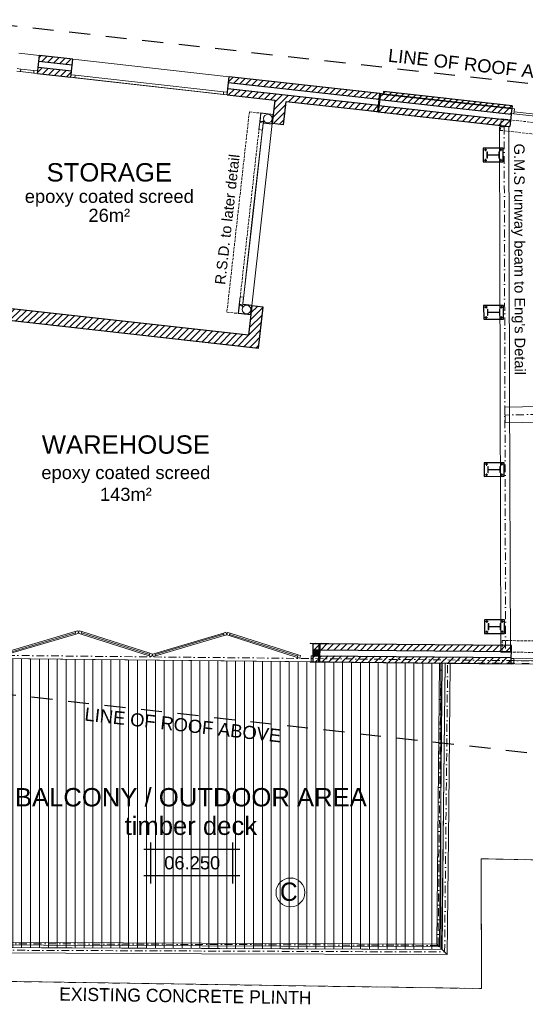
# Model space of a CAD drawing. Header units: millimetres. Extents: x -115474967 to 444143, y -74377 to 241828222.
# Tile 120 of 256: x -44576 to -34937, y 100662 to 119449. Entities that reach past the tile are written whole.
import ezdxf

# ---------------------------------------------------------------- set-up
doc = ezdxf.new("R2010")
doc.units = ezdxf.units.MM
doc.header["$MEASUREMENT"] = 0
doc.set_wipeout_variables(frame=1)
for name, pattern in [('Dashed', [280, 140, -140]), ('Dot & Dashed', [280, 150, -60, 0, -70]), ('Hidden Line', [140, 100, -40]), ('Hidden Line copy', [230, 150, -80]), ('Long Dashed', [700, 400, -300]), ('Wipeout_Contour', [1000, 0, -1000])]:
    doc.linetypes.add(name, pattern=pattern)
for name, color, linetype, lineweight in [('0_Pen_No__1', 7, 'Continuous', 30), ('0_Pen_No__16', 9, 'Continuous', 20), ('0_Pen_No__2', 7, 'Continuous', 20), ('0_Pen_No__3', 7, 'Continuous', 15), ('A_BEAMS_Pen_No__6', 7, 'Continuous', 5), ('A_BEAMS_Pen_No__69', 255, 'Continuous', 20), ('A_BEAMS_Pen_No__90', 255, 'Continuous', 20), ('A_COLUMNS_Pen_No__3', 7, 'Continuous', 15), ('A_FLOORS STRUCTURE_Pen_No__128', 9, 'Continuous', 0), ('A_FLOORS STRUCTURE_Pen_No__3', 7, 'Continuous', 15), ('A_SURVEY_Pen_No__6', 7, 'Continuous', 5), ('A_WALL LOAD_Pen_No__1', 7, 'Continuous', 30), ('A_WALL LOAD_Pen_No__3', 7, 'Continuous', 15), ('A_WALL LOAD_Pen_No__6', 7, 'Continuous', 5), ('BUILDING_Pen_No__2', 7, 'Continuous', 20), ('C-GRID _Pen_No__5', 7, 'Continuous', 5), ('C_TEXT GA_Pen_No__6', 7, 'Continuous', 5), ('SEWER LINE_Pen_No__1', 7, 'Continuous', 30), ('TOPO_Pen_No__15', 9, 'Continuous', 20)]:
    doc.layers.add(name, color=color, linetype=linetype, lineweight=lineweight)
for name, color, linetype in [('A_BEAMS', 7, 'Continuous'), ('A_COLUMNS', 7, 'Continuous'), ('A_FLOORS STRUCTURE', 7, 'Continuous')]:
    doc.layers.add(name, color=color, linetype=linetype)
for name, color, linetype, lineweight, true_color in [('A_BEAMS_Pen_No__7', 7, 'Continuous', 5, 0x3f3f3f), ('A_COLUMNS_Pen_No__7', 7, 'Continuous', 5, 0x3f3f3f), ('A_WALL LOAD_Pen_No__7', 7, 'Continuous', 5, 0x3f3f3f), ('SEWER LINE_Pen_No__7', 7, 'Continuous', 5, 0x3f3f3f)]:
    doc.layers.add(name, color=color, linetype=linetype, lineweight=lineweight, true_color=true_color)
doc.styles.add('GENERATED_STYLE_1', font='GOTHIC.TTF')
doc.styles.add('GENERATED_STYLE_2', font='arial.ttf')
pattern_1 = [(45, (2e-12, 39217.5), (-63.63961, 63.63961), [])]
pattern_2 = [(45, (0, 0), (-159.099, 159.099), []), (45, (-53.03, 53.03), (-159.099, 159.099), [])]

# ---------------------------------------------------------------- blocks, each defined once
blk = doc.blocks.new('IPE Beam 20[4]', base_point=(-45743, 62480))
at = {"layer": 'A_BEAMS_Pen_No__69', "color": 255, "linetype": 'Dot & Dashed', "lineweight": 20}
blk.add_line((-45743, 62480), (-36475, 62443), dxfattribs=at)
at = {"layer": 'A_BEAMS_Pen_No__90', "color": 255, "linetype": 'Continuous', "lineweight": 20}
for p, q in [((-45743, 62480), (-45793, 62430)), ((-45793, 62430), (-41109, 62411)), ((-45692, 62530), (-45743, 62480)), ((-41109, 62511), (-45692, 62530)), ((-36525, 62493), (-41109, 62511)), ((-41109, 62411), (-36426, 62393)), ((-36475, 62443), (-36525, 62493)), ((-36426, 62393), (-36475, 62443))]:
    blk.add_line(p, q, dxfattribs=at)
blk = doc.blocks.new('IPE Beam 20[5]', base_point=(-36476, 62443))
at = {"layer": 'A_BEAMS_Pen_No__69', "color": 255, "linetype": 'Dot & Dashed', "lineweight": 20}
blk.add_line((-36476, 62443), (-36418, 67953), dxfattribs=at)
at = {"layer": 'A_BEAMS_Pen_No__90', "color": 255, "linetype": 'Continuous', "lineweight": 20}
for p, q in [((-36468, 67953), (-36497, 65198)), ((-36418, 67953), (-36468, 67953)), ((-36368, 67952), (-36418, 67953)), ((-36397, 65197), (-36368, 67952)), ((-36497, 65198), (-36525, 62493)), ((-36426, 62392), (-36397, 65197)), ((-36525, 62493), (-36476, 62443)), ((-36476, 62443), (-36426, 62392))]:
    blk.add_line(p, q, dxfattribs=at)
blk = doc.blocks.new('Rail Wired 02 20[15]', base_point=(-36600, 62568))
at = {"layer": '0_Pen_No__16', "color": 9, "linetype": 'Dot & Dashed', "lineweight": 20}
blk.add_line((-36600, 62568), (-45616, 62604), dxfattribs=at)
at = {"layer": '0_Pen_No__16', "color": 9, "linetype": 'Continuous', "lineweight": 20, "flags": 128}
blk.add_lwpolyline([(-36626, 62593), (-36574, 62543), (-45641, 62579), (-45591, 62629)], close=True, dxfattribs=at)
blk = doc.blocks.new('Rail Wired 02 20[16]', base_point=(-36600, 62568))
at = {"layer": '0_Pen_No__16', "color": 9, "linetype": 'Dot & Dashed', "lineweight": 20}
blk.add_line((-36600, 62568), (-36546, 67954), dxfattribs=at)
at = {"layer": '0_Pen_No__16', "color": 9, "linetype": 'Continuous', "lineweight": 20, "flags": 128}
blk.add_lwpolyline([(-36625, 62593), (-36575, 62544), (-36521, 67954), (-36571, 67955)], close=True, dxfattribs=at)
blk = doc.blocks.new('IPE Column 20[52]', base_point=(-35549, 77648))
at = {"layer": 'A_COLUMNS_Pen_No__7', "linetype": 'Continuous', "lineweight": 5, "true_color": 0x3f3f3f}
h = blk.add_hatch(dxfattribs=at)
h.set_pattern_fill('STEEL', color=250, style=0, pattern_type=2)
h.set_pattern_definition(pattern_2)
h.paths.add_polyline_path([(-35429, 77589), (-35429, 77709), (-35439, 77709), (-35439, 77652), (-35659, 77651), (-35660, 77708), (-35669, 77708), (-35669, 77588), (-35659, 77588), (-35659, 77645), (-35439, 77645), (-35439, 77589)])
at = {"layer": 'A_COLUMNS_Pen_No__3', "color": 7, "linetype": 'Continuous', "lineweight": 15}
for p, q in [((-35660, 77708), (-35669, 77708)), ((-35669, 77708), (-35669, 77588)), ((-35659, 77651), (-35660, 77708)), ((-35439, 77652), (-35659, 77651)), ((-35659, 77588), (-35659, 77645)), ((-35659, 77645), (-35439, 77645)), ((-35429, 77709), (-35439, 77709)), ((-35439, 77709), (-35439, 77652)), ((-35439, 77645), (-35439, 77589)), ((-35429, 77589), (-35429, 77709)), ((-35669, 77588), (-35659, 77588)), ((-35439, 77589), (-35429, 77589))]:
    blk.add_line(p, q, dxfattribs=at)
blk = doc.blocks.new('IPE Column 20[54]', base_point=(-35541, 74648))
at = {"layer": 'A_COLUMNS_Pen_No__7', "linetype": 'Continuous', "lineweight": 5, "true_color": 0x3f3f3f}
h = blk.add_hatch(dxfattribs=at)
h.set_pattern_fill('STEEL', color=250, style=0, pattern_type=2)
h.set_pattern_definition(pattern_2)
h.paths.add_polyline_path([(-35420, 74589), (-35421, 74709), (-35431, 74709), (-35430, 74652), (-35651, 74651), (-35651, 74708), (-35661, 74708), (-35660, 74588), (-35651, 74588), (-35651, 74645), (-35430, 74646), (-35430, 74589)])
at = {"layer": 'A_COLUMNS_Pen_No__3', "color": 7, "linetype": 'Continuous', "lineweight": 15}
for p, q in [((-35651, 74708), (-35661, 74708)), ((-35661, 74708), (-35660, 74588)), ((-35660, 74588), (-35651, 74588)), ((-35651, 74651), (-35651, 74708)), ((-35430, 74652), (-35651, 74651)), ((-35651, 74645), (-35430, 74646)), ((-35651, 74588), (-35651, 74645)), ((-35421, 74709), (-35431, 74709)), ((-35431, 74709), (-35430, 74652)), ((-35430, 74646), (-35430, 74589)), ((-35430, 74589), (-35420, 74589)), ((-35420, 74589), (-35421, 74709))]:
    blk.add_line(p, q, dxfattribs=at)
blk = doc.blocks.new('IPE Column 20[56]', base_point=(-35532, 71649))
at = {"layer": 'A_COLUMNS_Pen_No__7', "linetype": 'Continuous', "lineweight": 5, "true_color": 0x3f3f3f}
h = blk.add_hatch(dxfattribs=at)
h.set_pattern_fill('STEEL', color=250, style=0, pattern_type=2)
h.set_pattern_definition(pattern_2)
h.paths.add_polyline_path([(-35412, 71589), (-35412, 71709), (-35422, 71709), (-35422, 71652), (-35642, 71651), (-35642, 71708), (-35652, 71708), (-35652, 71588), (-35642, 71588), (-35642, 71645), (-35422, 71646), (-35422, 71589)])
at = {"layer": 'A_COLUMNS_Pen_No__3', "color": 7, "linetype": 'Continuous', "lineweight": 15}
for p, q in [((-35642, 71708), (-35652, 71708)), ((-35652, 71708), (-35652, 71588)), ((-35652, 71588), (-35642, 71588)), ((-35642, 71651), (-35642, 71708)), ((-35422, 71652), (-35642, 71651)), ((-35642, 71645), (-35422, 71646)), ((-35642, 71588), (-35642, 71645)), ((-35412, 71709), (-35422, 71709)), ((-35422, 71709), (-35422, 71652)), ((-35422, 71646), (-35422, 71589)), ((-35422, 71589), (-35412, 71589)), ((-35412, 71589), (-35412, 71709))]:
    blk.add_line(p, q, dxfattribs=at)
blk = doc.blocks.new('IPE Column 20[58]', base_point=(-35523, 68649))
at = {"layer": 'A_COLUMNS_Pen_No__7', "linetype": 'Continuous', "lineweight": 5, "true_color": 0x3f3f3f}
h = blk.add_hatch(dxfattribs=at)
h.set_pattern_fill('STEEL', color=250, style=0, pattern_type=2)
h.set_pattern_definition(pattern_2)
h.paths.add_polyline_path([(-35403, 68589), (-35404, 68709), (-35413, 68709), (-35413, 68652), (-35634, 68652), (-35634, 68708), (-35644, 68708), (-35643, 68588), (-35633, 68588), (-35634, 68645), (-35413, 68646), (-35413, 68589)])
at = {"layer": 'A_COLUMNS_Pen_No__3', "color": 7, "linetype": 'Continuous', "lineweight": 15}
for p, q in [((-35634, 68708), (-35644, 68708)), ((-35644, 68708), (-35643, 68588)), ((-35643, 68588), (-35633, 68588)), ((-35634, 68652), (-35634, 68708)), ((-35413, 68652), (-35634, 68652)), ((-35634, 68645), (-35413, 68646)), ((-35633, 68588), (-35634, 68645)), ((-35404, 68709), (-35413, 68709)), ((-35413, 68709), (-35413, 68652)), ((-35413, 68646), (-35413, 68589)), ((-35413, 68589), (-35403, 68589)), ((-35403, 68589), (-35404, 68709))]:
    blk.add_line(p, q, dxfattribs=at)
blk = doc.blocks.new('HEA Beam 20[59]', base_point=(-35340, 78189))
at = {"layer": 'A_BEAMS_Pen_No__6', "color": 7, "linetype": 'Continuous', "lineweight": 5}
for p, q in [((-35340, 78189), (-35430, 78189)), ((-35430, 78189), (-35416, 73177)), ((-35250, 78190), (-35340, 78189)), ((-35236, 73177), (-35250, 78190)), ((-35416, 73177), (-35402, 68164)), ((-35222, 68165), (-35236, 73177)), ((-35402, 68164), (-35312, 68164)), ((-35312, 68164), (-35222, 68165))]:
    blk.add_line(p, q, dxfattribs=at)
at = {"layer": 'A_BEAMS_Pen_No__7', "color": 250, "linetype": 'Dot & Dashed', "lineweight": 5, "true_color": 0x3f3f3f}
blk.add_line((-35340, 78189), (-35312, 68164), dxfattribs=at)
blk = doc.blocks.new('Inclined Beam 20[61]', base_point=(-31607, 72758))
at = {"layer": 'A_BEAMS_Pen_No__6', "color": 7, "linetype": 'Continuous', "lineweight": 5, "flags": 128}
blk.add_lwpolyline([(-31610, 72908), (-35327, 72838), (-35322, 72538), (-31604, 72608)], close=True, dxfattribs=at)
at = {"layer": 'A_BEAMS_Pen_No__7', "color": 250, "linetype": 'Dot & Dashed', "lineweight": 5, "true_color": 0x3f3f3f}
blk.add_line((-31607, 72758), (-35325, 72688), dxfattribs=at)
blk = doc.blocks.new('IPE Column 20[90]', base_point=(-37729, 78648))
at = {"layer": 'A_COLUMNS_Pen_No__7', "linetype": 'Continuous', "lineweight": 5, "true_color": 0x3f3f3f}
h = blk.add_hatch(dxfattribs=at)
h.set_pattern_fill('STEEL', color=250, style=0, pattern_type=2)
h.set_pattern_definition(pattern_2)
h.paths.add_polyline_path([(-37927, 78490), (-37573, 78450), (-37572, 78456), (-37746, 78476), (-37706, 78819), (-37533, 78799), (-37532, 78806), (-37886, 78847), (-37887, 78840), (-37713, 78820), (-37753, 78477), (-37926, 78497)])
at = {"layer": 'A_COLUMNS_Pen_No__3', "color": 7, "linetype": 'Continuous', "lineweight": 15}
for p, q in [((-37886, 78847), (-37887, 78840)), ((-37887, 78840), (-37713, 78820)), ((-37532, 78806), (-37886, 78847)), ((-37713, 78820), (-37753, 78477)), ((-37746, 78476), (-37706, 78819)), ((-37706, 78819), (-37533, 78799)), ((-37533, 78799), (-37532, 78806)), ((-37926, 78497), (-37927, 78490)), ((-37927, 78490), (-37573, 78450)), ((-37753, 78477), (-37926, 78497)), ((-37572, 78456), (-37746, 78476)), ((-37573, 78450), (-37572, 78456))]:
    blk.add_line(p, q, dxfattribs=at)
blk = doc.blocks.new('IPE Column 20[97]', base_point=(-38861, 68153))
at = {"layer": 'A_COLUMNS_Pen_No__7', "linetype": 'Continuous', "lineweight": 5, "true_color": 0x3f3f3f}
h = blk.add_hatch(dxfattribs=at)
h.set_pattern_fill('STEEL', color=250, style=0, pattern_type=2)
h.set_pattern_definition(pattern_2)
h.paths.add_polyline_path([(-39041, 67975), (-38685, 67972), (-38685, 67979), (-38859, 67981), (-38856, 68326), (-38681, 68324), (-38681, 68331), (-39037, 68334), (-39037, 68327), (-38863, 68326), (-38866, 67981), (-39041, 67982)])
at = {"layer": 'A_COLUMNS_Pen_No__3', "color": 7, "linetype": 'Continuous', "lineweight": 15}
for p, q in [((-38681, 68331), (-39037, 68334)), ((-39037, 68334), (-39037, 68327)), ((-39037, 68327), (-38863, 68326)), ((-38863, 68326), (-38866, 67981)), ((-38859, 67981), (-38856, 68326)), ((-38856, 68326), (-38681, 68324)), ((-38681, 68324), (-38681, 68331)), ((-38866, 67981), (-39041, 67982)), ((-39041, 67982), (-39041, 67975)), ((-39041, 67975), (-38685, 67972)), ((-38685, 67979), (-38859, 67981)), ((-38685, 67972), (-38685, 67979))]:
    blk.add_line(p, q, dxfattribs=at)

msp = doc.modelspace()

# ---------------------------------------------------------------- hatches: boundary and pattern name
at = {"layer": 'A_WALL LOAD_Pen_No__7', "linetype": 'Continuous', "lineweight": 5, "true_color": 0x3f3f3f}
h = msp.add_hatch(dxfattribs=at)
h.set_pattern_fill('HATCH__BRICK', color=250, style=0, pattern_type=2)
h.set_pattern_definition(pattern_1)
h.paths.add_polyline_path([(-44209.09624, 118649.80344), (-43574.50145, 118578.69689), (-43561.69582, 118692.98179), (-44196.29059, 118764.08827)])
h = msp.add_hatch(dxfattribs=at)
h.set_pattern_fill('HATCH__BRICK', color=250, style=0, pattern_type=2)
h.set_pattern_definition(pattern_1)
h.paths.add_polyline_path([(-44234.70753, 118421.23387), (-43600.11274, 118350.1274), (-43587.30711, 118464.41207), (-44221.9019, 118535.51862)])
h = msp.add_hatch(dxfattribs=at)
h.set_pattern_fill('HATCH__BRICK', color=250, style=0, pattern_type=2)
h.set_pattern_definition(pattern_1)
h.paths.add_polyline_path([(-40593.15889, 118244.63664), (-37725.67745, 117923.33445), (-37712.87181, 118037.61924), (-40580.35325, 118358.92143)])
h = msp.add_hatch(dxfattribs=at)
h.set_pattern_fill('HATCH__BRICK', color=250, style=0, pattern_type=2)
h.set_pattern_definition(pattern_1)
h.paths.add_polyline_path([(-40605.96454, 118130.35183), (-40618.77018, 118016.06704), (-37751.28874, 117694.76485), (-37738.4831, 117809.04964)])
h = msp.add_hatch(dxfattribs=at)
h.set_pattern_fill('HATCH__BRICK', color=250, style=0, pattern_type=2)
h.set_pattern_definition(pattern_1)
h.paths.add_polyline_path([(-37700.8442, 118036.27159), (-37713.64988, 117921.98676), (-35208.03849, 117641.23228), (-35195.2329, 117755.51701)])
h = msp.add_hatch(dxfattribs=at)
h.set_pattern_fill('HATCH__BRICK', color=250, style=0, pattern_type=2)
h.set_pattern_definition(pattern_1)
h.paths.add_polyline_path([(-37639.04731, 118079.67755), (-37644.62992, 118029.99024), (-35195.31365, 117754.79756), (-35189.73104, 117804.48498)])
h = msp.add_hatch(dxfattribs=at)
h.set_pattern_fill('HATCH__BRICK', color=250, style=0, pattern_type=2)
h.set_pattern_definition(pattern_1)
h.paths.add_polyline_path([(-39762.70255, 117468.30636), (-39544.07075, 117443.80856), (-39494.0699, 117890.04397), (-39712.7017, 117914.54176)])
h = msp.add_hatch(dxfattribs=at)
h.set_pattern_fill('HATCH__BRICK', color=250, style=0, pattern_type=2)
h.set_pattern_definition(pattern_1)
h.paths.add_polyline_path([(-37726.45554, 117807.70192), (-37739.26118, 117693.41717), (-35233.64983, 117412.66269), (-35220.8442, 117526.94744)])
h = msp.add_hatch(dxfattribs=at)
h.set_pattern_fill('HATCH__BRICK', color=250, style=0, pattern_type=2)
h.set_pattern_definition(pattern_1)
h.paths.add_polyline_path([(-45480.1108, 114017.63742), (-45504.61875, 113799.00678), (-40021.34485, 113184.34567), (-40215.47774, 113427.48541)])
h = msp.add_hatch(dxfattribs=at)
h.set_pattern_fill('HATCH__BRICK', color=250, style=0, pattern_type=2)
h.set_pattern_definition(pattern_1)
h.paths.add_polyline_path([(-40215.47774, 113427.48541), (-40021.34487, 113184.34567), (-39933.80782, 113965.57553), (-40152.43962, 113990.07332)])
h = msp.add_hatch(dxfattribs=at)
h.set_pattern_fill('HATCH__BRICK', color=250, style=0, pattern_type=2)
h.set_pattern_definition(pattern_1)
h.paths.add_polyline_path([(-38979.48744, 107427.0155), (-38868.07571, 107425.8478), (-38866.87044, 107540.84138), (-38978.28217, 107542.0092)])
h = msp.add_hatch(dxfattribs=at)
h.set_pattern_fill('HATCH__BRICK', color=250, style=0, pattern_type=2)
h.set_pattern_definition(pattern_1)
h.paths.add_polyline_path([(-38855.19557, 107543.08111), (-38856.35968, 107428.08709), (-35203.1305, 107391.10401), (-35201.9664, 107506.09802)])

# ---------------------------------------------------------------- linework, layer by layer
at = {"layer": '0_Pen_No__1', "color": 7, "linetype": 'Hidden Line', "lineweight": 9, "ltscale": 0.5}
for p, q in [((-40198.06989, 117690.06979), (-40625.84699, 113867.292)), ((-39979.4381, 117665.57203), (-40407.2152, 113842.79425)), ((-40198.06989, 117690.06979), (-39979.4381, 117665.57203)), ((-35416.79371, 117337.59072), (-35391.55839, 117556.13861)), ((-35391.55839, 117556.13861), (-31567.14282, 117127.69276)), ((-35416.79386, 117337.58947), (-31591.63582, 116909.06044)), ((-40625.84699, 113867.292), (-40407.2152, 113842.79425)), ((-35376.80533, 107602.61707), (-35378.20961, 107382.62832)), ((-35376.80533, 107602.61707), (-31527.89874, 107565.34461)), ((-35378.20961, 107382.62832), (-31527.15405, 107343.36851))]:
    msp.add_line(p, q, dxfattribs=at)
at = {"layer": '0_Pen_No__1', "color": 7, "linetype": 'Continuous', "lineweight": 30, "flags": 128}
for points in [[(-35739.58412, 116995.2184), (-35738.83882, 116735.21947), (-35358.84039, 116736.30875), (-35359.58568, 116996.30768)], [(-35730.98497, 113995.38864), (-35730.23967, 113735.38971), (-35350.24123, 113736.47899), (-35350.98653, 113996.47792)], [(-35722.38582, 110995.55888), (-35721.64052, 110735.55995), (-35341.64208, 110736.64923), (-35342.38738, 110996.64816)], [(-35713.78667, 107995.72912), (-35713.04137, 107735.73019), (-35333.04293, 107736.81947), (-35333.78823, 107996.81841)]]:
    msp.add_lwpolyline(points, close=True, dxfattribs=at)
at = {"layer": '0_Pen_No__1', "color": 7, "linetype": 'Continuous', "lineweight": 30}
for centre in [(-35694.93815, 116964.85868), (-35404.05687, 116965.69251), (-35694.36764, 116765.83464), (-35403.48635, 116766.66847), (-35686.339, 113965.02892), (-35395.45771, 113965.86275), (-35685.76849, 113766.00488), (-35394.8872, 113766.83871), (-35677.73985, 110965.19916), (-35386.85856, 110966.03299), (-35677.16934, 110766.17512), (-35386.28805, 110767.00895), (-35669.1407, 107965.36941), (-35378.25941, 107966.20323), (-35668.57019, 107766.34537), (-35377.6889, 107767.17919)]:
    msp.add_circle(centre, 12, dxfattribs=at)
at = {"layer": '0_Pen_No__2', "color": 7, "linetype": 'Continuous', "lineweight": 20}
msp.add_circle((-35694.36764, 116765.83464), 12, dxfattribs=at)
at = {"layer": '0_Pen_No__3', "color": 7, "linetype": 'Dashed', "lineweight": 15}
msp.add_lwpolyline([(-36525.27003, 101710.55442), (-45605.59477, 101768.87627), (-45634.46457, 107266.75522), (-46438.93737, 107275.18423), (-46447.90154, 101122.8607), (-35771.30794, 100962.39591), (-35781.33734, 103440.06766), (-29053.84853, 103299.88155), (-29021.97294, 104109.98332), (-29260.99307, 104119.3882), (-28986.25255, 107155.38783), (-36468.04119, 107170.6798)], close=True, dxfattribs=at)
at = {"layer": 'A_WALL LOAD_Pen_No__1', "color": 7, "linetype": 'Continuous', "lineweight": 30}
for p, q in [((-44209.09624, 118649.80348), (-44196.2906, 118764.08828)), ((-44209.09624, 118649.80348), (-44196.2906, 118764.08828)), ((-44221.90189, 118535.51868), (-44209.09624, 118649.80348)), ((-44221.90189, 118535.51868), (-44209.09624, 118649.80348)), ((-43574.50155, 118578.69688), (-44209.09624, 118649.8034)), ((-43587.30713, 118464.41214), (-43574.50149, 118578.69694)), ((-43587.30713, 118464.41214), (-43574.50149, 118578.69694)), ((-43574.50149, 118578.69694), (-43561.69584, 118692.98174)), ((-43574.50149, 118578.69694), (-43561.69584, 118692.98174)), ((-44234.70754, 118421.23388), (-44229.13986, 118470.92292)), ((-44234.70754, 118421.23388), (-44229.13986, 118470.92292)), ((-44234.70754, 118421.23388), (-44229.13986, 118470.92292)), ((-44229.13986, 118470.92292), (-44221.90189, 118535.51868)), ((-44229.13986, 118470.92292), (-44221.90189, 118535.51868)), ((-43587.30709, 118464.41206), (-44221.90189, 118535.51866)), ((-43600.11278, 118350.12734), (-43594.54511, 118399.81639)), ((-43600.11278, 118350.12734), (-43594.54511, 118399.81639)), ((-43600.11278, 118350.12734), (-43594.54511, 118399.81639)), ((-43600.11278, 118350.12734), (-43594.54511, 118399.81639)), ((-43594.54511, 118399.81639), (-43587.30713, 118464.41214)), ((-43594.54511, 118399.81639), (-43587.30713, 118464.41214)), ((-40593.15889, 118244.63661), (-40580.35324, 118358.92141)), ((-40593.15889, 118244.63661), (-40580.35324, 118358.92141)), ((-40605.96453, 118130.35181), (-40593.15889, 118244.63661)), ((-40605.96453, 118130.35181), (-40593.15889, 118244.63661)), ((-37725.67746, 117923.33445), (-40593.15896, 118244.63662)), ((-40618.77018, 118016.06701), (-40613.20251, 118065.75605)), ((-40618.77018, 118016.06701), (-40613.20251, 118065.75605)), ((-40618.77018, 118016.06701), (-40613.20251, 118065.75605)), ((-40618.77018, 118016.06701), (-40613.20251, 118065.75605)), ((-40613.20251, 118065.75605), (-40605.96453, 118130.35181)), ((-40613.20251, 118065.75605), (-40605.96453, 118130.35181)), ((-37738.4831, 117809.04965), (-40605.96448, 118130.35175)), ((-35220.84416, 117526.94741), (-37726.45553, 117807.70191)), ((-35208.03849, 117641.23228), (-37713.64988, 117921.98676)), ((-35189.73109, 117804.48494), (-35195.3137, 117754.79757)), ((-35189.73109, 117804.48494), (-35195.3137, 117754.79757)), ((-35208.03851, 117641.23225), (-35220.84416, 117526.94745)), ((-35208.03851, 117641.23225), (-35220.84416, 117526.94745)), ((-35206.36821, 117656.13896), (-35208.03851, 117641.23225)), ((-35206.36821, 117656.13896), (-35208.03851, 117641.23225)), ((-35195.23287, 117755.51704), (-35206.36821, 117656.13896)), ((-35195.23287, 117755.51704), (-35206.36821, 117656.13896)), ((-35195.23287, 117755.51704), (-35206.36821, 117656.13896)), ((-39544.07075, 117443.80859), (-39762.70254, 117468.30635)), ((-39544.07075, 117443.80859), (-39762.70254, 117468.30635)), ((-35220.84416, 117526.94745), (-35233.64981, 117412.66265)), ((-35220.84416, 117526.94745), (-35233.64981, 117412.66265)), ((-39933.80781, 113965.57556), (-40152.4396, 113990.07332)), ((-39933.80781, 113965.57556), (-40152.4396, 113990.07332)), ((-38979.48746, 107427.01548), (-38978.28219, 107542.00917)), ((-38979.48746, 107427.01548), (-38978.28219, 107542.00917)), ((-35203.13048, 107391.1039), (-35201.96635, 107506.09801)), ((-35203.13048, 107391.1039), (-35201.96635, 107506.09801)), ((-38979.48754, 107427.01544), (-38868.07571, 107425.8477)), ((-38856.35968, 107428.08709), (-35203.13055, 107391.1039)), ((-35204.44646, 107261.11056), (-35204.29462, 107276.10979)), ((-35204.44646, 107261.11056), (-35204.29462, 107276.10979)), ((-35204.29462, 107276.10979), (-35203.13048, 107391.1039)), ((-35204.29462, 107276.10979), (-35203.13048, 107391.1039)), ((-35205.45875, 107161.11569), (-35204.44646, 107261.11056)), ((-35205.45875, 107161.11569), (-35204.44646, 107261.11056)), ((-35205.45875, 107161.11569), (-35204.44646, 107261.11056))]:
    msp.add_line(p, q, dxfattribs=at)
for points in [[(-43561.69581, 118692.98174), (-44196.29062, 118764.08828)], [(-44234.70756, 118421.23388), (-43600.11275, 118350.12734)], [(-37712.87181, 118037.61925), (-40580.35328, 118358.92141)], [(-40618.77022, 118016.06701), (-39712.70173, 117914.54176)], [(-37751.28875, 117694.76485), (-37712.87181, 118037.61925)], [(-37700.84424, 118036.27155), (-37739.26118, 117693.41716)], [(-35195.23289, 117755.51705), (-37700.84424, 118036.27155)], [(-37639.0473, 118079.67756), (-37644.62992, 118029.99019)], [(-37644.62992, 118029.99019), (-35195.3137, 117754.79757)], [(-35189.73108, 117804.48494), (-37639.0473, 118079.67756)], [(-39712.70173, 117914.54176), (-39762.70254, 117468.30636)], [(-39544.07075, 117443.80856), (-39494.06993, 117890.04401)], [(-39494.06993, 117890.04401), (-37751.28875, 117694.76485)], [(-37739.26118, 117693.41716), (-35233.64984, 117412.66265)], [(-40215.47774, 113427.48541), (-45536.56492, 114023.96579)], [(-40152.4396, 113990.07331), (-40215.47774, 113427.48541)], [(-40021.34485, 113184.34567), (-39933.80781, 113965.57555)], [(-45520.95053, 113800.83753), (-40021.34485, 113184.34567)], [(-38866.87044, 107540.84143), (-38978.28215, 107542.00917)], [(-35201.96631, 107506.09801), (-38855.19555, 107543.08116)]]:
    msp.add_lwpolyline(points, dxfattribs=at)
at = {"layer": 'A_WALL LOAD_Pen_No__3', "color": 7, "linetype": 'Continuous', "lineweight": 15}
for p, q in [((-44196.2906, 118764.08828), (-44593.80294, 118808.62966)), ((-40580.35324, 118358.92141), (-43561.69584, 118692.98174)), ((-40580.35324, 118358.92141), (-43561.69584, 118692.98174)), ((-44234.70754, 118421.23388), (-44632.21988, 118465.77526)), ((-40618.77018, 118016.06701), (-43600.11278, 118350.12734)), ((-40618.77018, 118016.06701), (-43600.11278, 118350.12734)), ((-39762.70254, 117468.30635), (-40152.4396, 113990.07332))]:
    msp.add_line(p, q, dxfattribs=at)
at = {"layer": 'A_WALL LOAD_Pen_No__6', "color": 7, "linetype": 'Continuous', "lineweight": 5}
for p, q in [((-44632.21988, 118465.77526), (-44557.68632, 118457.42375)), ((-44552.11864, 118507.11279), (-44626.65221, 118515.4643)), ((-44557.68632, 118457.42375), (-44552.11864, 118507.11279)), ((-44557.68632, 118457.42375), (-44309.2411, 118429.58539)), ((-44303.67343, 118479.27443), (-44552.11864, 118507.11279)), ((-44303.67343, 118479.27443), (-44309.2411, 118429.58539)), ((-44309.2411, 118429.58539), (-44234.70754, 118421.23388)), ((-44229.13986, 118470.92292), (-44303.67343, 118479.27443)), ((-43520.01154, 118391.46488), (-43594.54511, 118399.81639)), ((-43520.01154, 118391.46488), (-43594.54511, 118399.81639)), ((-43525.57922, 118341.77584), (-43520.01154, 118391.46488)), ((-43525.57922, 118341.77584), (-43520.01154, 118391.46488)), ((-40687.73607, 118074.10756), (-43520.01154, 118391.46488)), ((-40687.73607, 118074.10756), (-43520.01154, 118391.46488)), ((-43600.11278, 118350.12734), (-43525.57922, 118341.77584)), ((-43600.11278, 118350.12734), (-43525.57922, 118341.77584)), ((-43525.57922, 118341.77584), (-40693.30375, 118024.41852)), ((-43525.57922, 118341.77584), (-40693.30375, 118024.41852)), ((-40687.73607, 118074.10756), (-40693.30375, 118024.41852)), ((-40687.73607, 118074.10756), (-40693.30375, 118024.41852)), ((-40693.30375, 118024.41852), (-40618.77018, 118016.06701)), ((-40693.30375, 118024.41852), (-40618.77018, 118016.06701)), ((-40613.20251, 118065.75605), (-40687.73607, 118074.10756)), ((-40613.20251, 118065.75605), (-40687.73607, 118074.10756)), ((-40000.09641, 117504.96899), (-39981.72309, 117668.94283)), ((-39977.31096, 117663.41716), (-39994.57074, 117509.38112)), ((-39981.72309, 117668.94283), (-39743.21568, 117642.218)), ((-39748.74136, 117637.80587), (-39977.31096, 117663.41716)), ((-39768.22821, 117463.89421), (-39748.74136, 117637.80587)), ((-39743.21568, 117642.218), (-39763.81607, 117458.36854)), ((-35195.23287, 117755.51704), (-35206.36821, 117656.13896)), ((-35206.36821, 117656.13896), (-35156.67917, 117650.57129)), ((-35145.54382, 117749.94937), (-35195.23287, 117755.51704)), ((-35156.67917, 117650.57129), (-35145.54382, 117749.94937)), ((-35152.22503, 117690.32252), (-35156.67917, 117650.57129)), ((-35156.67917, 117650.57129), (-31777.82422, 117271.96957)), ((-31773.37008, 117311.72081), (-35152.22503, 117690.32252)), ((-40128.99827, 115748.3983), (-39935.24327, 117477.57701)), ((-39933.25571, 117477.3543), (-40127.01071, 115748.1756)), ((-40017.3562, 117350.93295), (-40001.20995, 117495.03118)), ((-40001.20995, 117495.03118), (-39967.66984, 117491.273)), ((-39966.55631, 117501.21081), (-40000.09641, 117504.96899)), ((-39994.57074, 117509.38112), (-39965.99954, 117506.17971)), ((-39967.66984, 117491.273), (-39930.37156, 117521.05492)), ((-39965.99954, 117506.17971), (-39966.55631, 117501.21081)), ((-39930.37156, 117521.05492), (-39950.27599, 117343.41659)), ((-39935.24327, 117477.57701), (-39933.25571, 117477.3543)), ((-39925.30546, 117476.46348), (-39924.7487, 117481.43238)), ((-39763.81607, 117458.36854), (-39925.30546, 117476.46348)), ((-39924.7487, 117481.43238), (-39768.22821, 117463.89421)), ((-39950.27599, 117343.41659), (-40017.3562, 117350.93295)), ((-40128.99827, 115748.3983), (-40322.75326, 114019.2196)), ((-40320.7657, 114018.99689), (-40127.01071, 115748.1756)), ((-40127.01071, 115748.1756), (-40128.99827, 115748.3983)), ((-40127.01071, 115748.1756), (-40128.99827, 115748.3983)), ((-40374.80076, 114160.89637), (-40390.94701, 114016.79815)), ((-40307.72055, 114153.38001), (-40374.80076, 114160.89637)), ((-40327.62498, 113975.74168), (-40307.72055, 114153.38001)), ((-40392.06054, 114006.86034), (-40410.43386, 113842.88649)), ((-40404.90819, 113847.29863), (-40387.6484, 114001.33467)), ((-40358.52044, 114003.10216), (-40392.06054, 114006.86034)), ((-40390.94701, 114016.79815), (-40357.4069, 114013.03997)), ((-40387.6484, 114001.33467), (-40359.0772, 113998.13325)), ((-40359.0772, 113998.13325), (-40358.52044, 114003.10216)), ((-40357.4069, 114013.03997), (-40327.62498, 113975.74168)), ((-40322.75326, 114019.2196), (-40320.7657, 114018.99689)), ((-40312.81545, 114018.10606), (-40313.37222, 114013.13716)), ((-40313.37222, 114013.13716), (-40156.85173, 113995.59899)), ((-40151.32606, 114000.01113), (-40312.81545, 114018.10606)), ((-40156.85173, 113995.59899), (-40176.33859, 113821.68734)), ((-40171.92645, 113816.16167), (-40151.32606, 114000.01113)), ((-40410.43386, 113842.88649), (-40171.92645, 113816.16167)), ((-40176.33859, 113821.68734), (-40404.90819, 113847.29863)), ((-43509.82808, 107751.16513), (-44816.45702, 107363.99979)), ((-43468.99081, 107789.33996), (-43516.93056, 107775.135)), ((-43516.93056, 107775.135), (-43502.7256, 107727.19525)), ((-43502.7256, 107727.19525), (-43454.78585, 107741.40021)), ((-43454.78585, 107741.40021), (-43468.99081, 107789.33996)), ((-43439.57919, 107789.03169), (-43454.78585, 107741.40021)), ((-43454.78585, 107741.40021), (-43407.15438, 107726.19355)), ((-43391.94772, 107773.82503), (-43439.57919, 107789.03169)), ((-43407.15438, 107726.19355), (-43391.94772, 107773.82503)), ((-40643.58097, 107759.72618), (-40691.52071, 107745.52122)), ((-40691.52071, 107745.52122), (-40677.31575, 107697.58148)), ((-40677.31575, 107697.58148), (-40629.37601, 107711.78644)), ((-40629.37601, 107711.78644), (-40643.58097, 107759.72618)), ((-40614.16935, 107759.41791), (-40629.37601, 107711.78644)), ((-40629.37601, 107711.78644), (-40581.74453, 107696.57978)), ((-40566.53787, 107744.21125), (-40614.16935, 107759.41791)), ((-40581.74453, 107696.57978), (-40566.53787, 107744.21125)), ((-35205.45875, 107161.11569), (-35204.44646, 107261.11056)), ((-35155.46131, 107160.60954), (-35205.45875, 107161.11569)), ((-35204.44646, 107261.11056), (-35154.44902, 107260.60442)), ((-35154.44902, 107260.60442), (-35155.46131, 107160.60954)), ((-35154.85394, 107220.60647), (-35154.44902, 107260.60442)), ((-31755.02815, 107186.18862), (-35154.85394, 107220.60647)), ((-35154.44902, 107260.60442), (-31754.62323, 107226.18657))]:
    msp.add_line(p, q, dxfattribs=at)
msp.add_lwpolyline([(-43516.93056, 107775.135), (-44823.5595, 107387.96966), (-44816.45702, 107363.99979), (-43509.82808, 107751.16513)], close=True, dxfattribs=at)
for centre in [(-39845.44061, 117560.59347), (-40253.55099, 113918.38659)]:
    msp.add_circle(centre, 82.5, dxfattribs=at)
at = {"layer": 'SEWER LINE_Pen_No__1', "color": 7, "linetype": 'Long Dashed', "lineweight": 30}
msp.add_line((-45719.14927, 119448.81708), (-14829.15959, 115987.57265), dxfattribs=at)
at = {"layer": 'SEWER LINE_Pen_No__7', "color": 250, "linetype": 'Hidden Line copy', "lineweight": 5, "true_color": 0x3f3f3f}
for p, q in [((-35720.70977, 116964.78481), (-35669.16668, 116964.99367)), ((-35694.97763, 116990.63037), (-35694.83756, 116939.08704)), ((-35378.28526, 116965.76638), (-35429.8287, 116965.67974)), ((-35404.16514, 116991.46399), (-35404.0097, 116939.92072)), ((-35720.13925, 116765.76077), (-35668.59581, 116765.8474)), ((-35694.25937, 116740.06315), (-35694.4148, 116791.60643)), ((-35377.71474, 116766.74234), (-35429.25783, 116766.53348)), ((-35403.44688, 116740.89678), (-35403.58694, 116792.4401)), ((-35712.11061, 113964.95505), (-35660.56752, 113965.16391)), ((-35686.37848, 113990.80061), (-35686.23841, 113939.25729)), ((-35369.6861, 113965.93662), (-35421.22954, 113965.84998)), ((-35395.56599, 113991.63424), (-35395.41055, 113940.09096)), ((-35711.5401, 113765.93101), (-35659.99666, 113766.01765)), ((-35685.66022, 113740.23339), (-35685.81565, 113791.77667)), ((-35369.11559, 113766.91258), (-35420.65868, 113766.70372)), ((-35394.84773, 113741.06702), (-35394.98779, 113792.61034)), ((-35703.51146, 110965.12529), (-35651.96837, 110965.33415)), ((-35677.77933, 110990.97085), (-35677.63926, 110939.42753)), ((-35361.08695, 110966.10686), (-35412.63039, 110966.02023)), ((-35386.96684, 110991.80448), (-35386.8114, 110940.2612)), ((-35702.94095, 110766.10125), (-35651.39751, 110766.18789)), ((-35677.06107, 110740.40364), (-35677.2165, 110791.94691)), ((-35360.51644, 110767.08283), (-35412.05953, 110766.87396)), ((-35386.24857, 110741.23726), (-35386.38864, 110792.78059)), ((-35694.91231, 107965.29553), (-35643.36922, 107965.50439)), ((-35669.18018, 107991.14109), (-35669.04011, 107939.59777)), ((-35352.4878, 107966.27711), (-35404.03124, 107966.19047)), ((-35378.36769, 107991.97472), (-35378.21225, 107940.43144)), ((-35694.3418, 107766.27149), (-35642.79836, 107766.35813)), ((-35668.46192, 107740.57388), (-35668.61735, 107792.11716)), ((-35351.91729, 107767.25307), (-35403.46038, 107767.0442)), ((-35377.64942, 107741.40751), (-35377.78949, 107792.95083))]:
    msp.add_line(p, q, dxfattribs=at)
at = {"layer": 'TOPO_Pen_No__15', "color": 9, "linetype": 'Continuous', "lineweight": 20}
for p, q in [((-35771.30793, 100962.39591), (-35781.33734, 103440.06766)), ((-35781.33734, 103440.06766), (-29053.84853, 103299.88156)), ((-46447.90154, 101122.86069), (-35771.30793, 100962.39591))]:
    msp.add_line(p, q, dxfattribs=at)

# ---------------------------------------------------------------- block references
at = {"layer": 'A_BEAMS', "color": 7, "linetype": 'Continuous', "lineweight": 5}
for name, p in [('HEA Beam 20[59]', (-35340.38459, 117406.75969)), ('Inclined Beam 20[61]', (-31606.6723, 111975.48825))]:
    msp.add_blockref(name, p, dxfattribs=at)
at = {"layer": 'A_COLUMNS', "color": 7, "linetype": 'Continuous', "lineweight": 5}
for name, p in [('IPE Column 20[90]', (-37729.47171, 117865.57287)), ('IPE Column 20[52]', (-35549.21225, 116865.76357)), ('IPE Column 20[54]', (-35540.6131, 113865.93382)), ('IPE Column 20[56]', (-35532.01395, 110866.10406)), ('IPE Column 20[58]', (-35523.4148, 107866.2743))]:
    msp.add_blockref(name, p, dxfattribs=at)

# ---------------------------------------------------------------- texts
at = {"layer": 'A_SURVEY_Pen_No__6', "color": 7, "linetype": 'Continuous', "lineweight": 5, "char_height": 250, "attachment_point": 5}
for s, insert, rotation, style in [('\\A1;{\\pqc;\\fArial|b0|i0|c0|p34;LINE OF ROOF ABOVE}', (-35678.83009, 118561.76652), 353.606636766, 'GENERATED_STYLE_2'), ('\\A1;{\\pqc;\\fCentury Gothic|b0|i0|c0|p34;EXISTING CONCRETE PLINTH}', (-41418.49762, 100821.09878), 359.138932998, 'GENERATED_STYLE_1')]:
    msp.add_mtext(s, dxfattribs=dict(at, insert=insert, rotation=rotation, style=style))
at = {"layer": 'C_TEXT GA_Pen_No__6', "color": 7, "linetype": 'Continuous', "lineweight": 5, "char_height": 200, "attachment_point": 4, "style": 'GENERATED_STYLE_2'}
for s, insert, rotation in [("\\A1;{\\pql;\\fArial|b0|i0|c0|p34;G.M.S runway beam to Eng's Detail}", (-35082.41369, 117084.94871), 270.193835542), ('\\A1;{\\pql;\\fArial|b0|i0|c0|p34;R.S.D. to later detail}', (-40757.07581, 114395.37586), 83.616153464)]:
    msp.add_mtext(s, dxfattribs=dict(at, insert=insert, rotation=rotation))
at = {"layer": 'C_TEXT GA_Pen_No__6', "color": 7, "linetype": 'Continuous', "lineweight": 5, "insert": (-42867.97451, 116149.43881), "char_height": 350, "attachment_point": 5, "line_spacing_factor": 0.870101, "style": 'GENERATED_STYLE_2'}
msp.add_mtext('\\A1;{\\pqc;\\fArial|b0|i0|c0|p34;STORAGE\\P\\pqc;\\fArial|b0|i0|c0|p34;\\H0.714286x;epoxy coated screed\\P\\pqc;\\fArial|b0|i0|c0|p34;26m²}', dxfattribs=at)
at = {"layer": 'C_TEXT GA_Pen_No__6', "color": 7, "linetype": 'Continuous', "lineweight": 5, "insert": (-42551.94297, 110890.55533), "char_height": 350, "attachment_point": 5, "style": 'GENERATED_STYLE_2'}
msp.add_mtext('\\A1;{\\pqc;\\fArial|b0|i0|c0|p34;WAREHOUSE\\P\\pqc;\\fArial|b0|i0|c0|p34;\\H0.714286x;epoxy coated screed\\P\\pqc;\\fArial|b0|i0|c0|p34;143m²\\P\\pqc;\\fArial|b0|i0|c0|p34;}', dxfattribs=at)

# ---------------------------------------------------------------- next in the draw order: wipeouts: each hides what was drawn before it
at = {"color": 254, "linetype": 'Wipeout_Contour', "lineweight": 0, "ltscale": 308883.85983}
msp.add_wipeout([(-36468.04119, 107170.67977), (-45634.46457, 107266.75522), (-45692.31803, 101747.03493), (-36525.27012, 101710.55447)], dxfattribs=at).dxf.layer = 'A_FLOORS STRUCTURE'

# ---------------------------------------------------------------- next in the draw order: hatches: boundary and pattern name
at = {"layer": 'A_FLOORS STRUCTURE_Pen_No__128', "linetype": 'Continuous', "lineweight": 0}
h = msp.add_hatch(dxfattribs=at)
h.set_pattern_fill('PATTERN__DECK_II', color=9, style=0, pattern_type=2)
h.set_pattern_definition([(90, (2e-12, 39217.5), (-170, 0), [])])
h.paths.add_polyline_path([(-36468.04119, 107170.67977), (-45634.46457, 107266.75522), (-45692.31803, 101747.03493), (-36525.27012, 101710.55447)])
at = {"layer": 'A_WALL LOAD_Pen_No__7', "linetype": 'Continuous', "lineweight": 5, "true_color": 0x3f3f3f}
h = msp.add_hatch(dxfattribs=at)
h.set_pattern_fill('HATCH__BRICK', color=250, style=0, pattern_type=2)
h.set_pattern_definition(pattern_1)
h.paths.add_polyline_path([(-38980.69272, 107312.02178), (-38981.89799, 107197.02809), (-38870.48627, 107195.86038), (-38869.28099, 107310.85408)])
msp.add_hatch(color=250, dxfattribs=at).paths.add_polyline_path([(-38980.69272, 107312.02181), (-38869.28099, 107310.8541), (-38868.07571, 107425.8478), (-38979.48744, 107427.0155)])
h = msp.add_hatch(dxfattribs=at)
h.set_pattern_fill('HATCH__BRICK', color=250, style=0, pattern_type=2)
h.set_pattern_definition(pattern_1)
h.paths.add_polyline_path([(-38857.52384, 107313.09295), (-38858.68795, 107198.09882), (-35205.45877, 107161.11574), (-35204.29466, 107276.10987)])

# ---------------------------------------------------------------- next in the draw order: linework, layer by layer
at = {"layer": 'A_FLOORS STRUCTURE_Pen_No__3', "color": 7, "linetype": 'Continuous', "lineweight": 15}
msp.add_lwpolyline([(-36468.04119, 107170.67977), (-45634.46457, 107266.75522), (-45692.31803, 101747.03493), (-36525.27012, 101710.55447)], close=True, dxfattribs=at)
at = {"layer": 'A_WALL LOAD_Pen_No__1', "color": 7, "linetype": 'Continuous', "lineweight": 30}
for p, q in [((-38981.89801, 107197.02811), (-38980.69274, 107312.0218)), ((-38981.89801, 107197.02811), (-38980.69274, 107312.0218)), ((-38981.89801, 107197.02811), (-38980.69274, 107312.0218)), ((-38980.69274, 107312.0218), (-38979.48746, 107427.01548)), ((-38980.69274, 107312.0218), (-38979.48746, 107427.01548)), ((-38980.6927, 107312.02178), (-38869.28099, 107310.85404)), ((-38857.52381, 107313.09292), (-35204.29457, 107276.10983))]:
    msp.add_line(p, q, dxfattribs=at)
for points in [[(-38870.48627, 107195.86038), (-38866.87044, 107540.84143)], [(-38855.19555, 107543.08116), (-38858.68795, 107198.09884)], [(-38981.89797, 107197.02811), (-38870.48627, 107195.86038)], [(-38858.68795, 107198.09884), (-35205.45871, 107161.11569)]]:
    msp.add_lwpolyline(points, dxfattribs=at)
at = {"layer": 'A_WALL LOAD_Pen_No__6', "color": 7, "linetype": 'Continuous', "lineweight": 5}
for p, q in [((-42101.32421, 107335.54185), (-43399.55105, 107750.00929)), ((-40684.41823, 107721.55135), (-41991.04718, 107334.38601)), ((-39275.91436, 107305.92808), (-40574.1412, 107720.39551)), ((-42093.72087, 107359.35759), (-42108.92754, 107311.72612)), ((-42108.92754, 107311.72612), (-42061.29606, 107296.51946)), ((-42046.0894, 107344.15093), (-42093.72087, 107359.35759)), ((-42061.29606, 107296.51946), (-42046.0894, 107344.15093)), ((-41998.14965, 107358.35589), (-42046.0894, 107344.15093)), ((-42046.0894, 107344.15093), (-42031.88444, 107296.21119)), ((-42031.88444, 107296.21119), (-41983.9447, 107310.41614)), ((-41983.9447, 107310.41614), (-41998.14965, 107358.35589)), ((-39268.31103, 107329.74382), (-39283.51769, 107282.11234)), ((-39283.51769, 107282.11234), (-39235.88622, 107266.90568)), ((-39220.67955, 107314.53716), (-39268.31103, 107329.74382)), ((-39235.88622, 107266.90568), (-39220.67955, 107314.53716)), ((-39020.69054, 107312.44102), (-39021.89581, 107197.44734)), ((-38980.69274, 107312.0218), (-39020.69054, 107312.44102)), ((-38981.89801, 107197.02811), (-38980.69274, 107312.0218)), ((-39021.89581, 107197.44734), (-38981.89801, 107197.02811))]:
    msp.add_line(p, q, dxfattribs=at)
for points in [[(-43509.82808, 107751.16513), (-44816.45702, 107363.99979), (-44809.35454, 107340.02992), (-43502.7256, 107727.19525)], [(-42101.32421, 107335.54185), (-43399.55105, 107750.00929), (-43407.15438, 107726.19355), (-42108.92754, 107311.72612)], [(-42093.72087, 107359.35759), (-43391.94772, 107773.82503), (-43399.55105, 107750.00929), (-42101.32421, 107335.54185)], [(-40691.52071, 107745.52122), (-41998.14965, 107358.35589), (-41991.04718, 107334.38601), (-40684.41823, 107721.55135)], [(-40684.41823, 107721.55135), (-41991.04718, 107334.38601), (-41983.9447, 107310.41614), (-40677.31575, 107697.58148)], [(-39275.91436, 107305.92808), (-40574.1412, 107720.39551), (-40581.74453, 107696.57978), (-39283.51769, 107282.11234)], [(-39268.31103, 107329.74382), (-40566.53787, 107744.21125), (-40574.1412, 107720.39551), (-39275.91436, 107305.92808)]]:
    msp.add_lwpolyline(points, close=True, dxfattribs=at)
at = {"layer": 'BUILDING_Pen_No__2', "color": 7, "linetype": 'Continuous', "lineweight": 20}
for p, q in [((-27013.33954, 107071.58288), (-45634.46457, 107266.75521)), ((-36525.27003, 101710.55442), (-36468.04119, 107170.6798)), ((-36525.27003, 101710.55442), (-45692.31804, 101747.035))]:
    msp.add_line(p, q, dxfattribs=at)
at = {"layer": 'C-GRID _Pen_No__5', "color": 7, "linetype": 'Dot & Dashed', "lineweight": 5}
for p, q in [((-48459.48137, 107356.3048), (-17085.10287, 107033.09251)), ((-39383.60461, 103069.82903), (-39383.60439, 103069.83102))]:
    msp.add_line(p, q, dxfattribs=at)
at = {"layer": 'C-GRID _Pen_No__5', "color": 7, "linetype": 'Continuous', "lineweight": 5}
msp.add_circle((-39414.22658, 102796.54128), 275, dxfattribs=at)
at = {"layer": 'C-GRID _Pen_No__5', "color": 7, "linetype": 'Dot & Dashed', "lineweight": 5}
msp.add_point((-39383.60461, 103069.82903), dxfattribs=at)
msp.add_point((-39383.60461, 103069.82903), dxfattribs=at)
at = {"layer": 'SEWER LINE_Pen_No__1', "color": 7, "linetype": 'Long Dashed', "lineweight": 30}
msp.add_line((-47131.62726, 106838.6206), (-16226.54294, 103375.6848), dxfattribs=at)
at = {"layer": 'SEWER LINE_Pen_No__1', "color": 7, "linetype": 'Continuous', "lineweight": 30}
for p, q in [((-42076.77495, 102969.04473), (-42076.77495, 103746.74822)), ((-40512.58102, 102969.04473), (-40512.58102, 103746.74822)), ((-42208.00117, 103623.80178), (-40381.3548, 103623.80178)), ((-42208.00117, 103118.84738), (-40381.3548, 103118.84738))]:
    msp.add_line(p, q, dxfattribs=at)

# ---------------------------------------------------------------- next in the draw order: block references
at = {"color": 9, "linetype": 'Continuous', "lineweight": 20}
for name, p in [('Rail Wired 02 20[16]', (-36599.93176, 101785.85204)), ('Rail Wired 02 20[15]', (-36600.06345, 101785.85336))]:
    msp.add_blockref(name, p, dxfattribs=at)
at = {"layer": 'A_BEAMS', "color": 7, "linetype": 'Continuous', "lineweight": 5}
for name, p in [('IPE Beam 20[5]', (-36475.79228, 101660.46538)), ('IPE Beam 20[4]', (-45742.62745, 101697.23483))]:
    msp.add_blockref(name, p, dxfattribs=at)
at = {"layer": 'A_COLUMNS', "color": 7, "linetype": 'Continuous', "lineweight": 5}
msp.add_blockref('IPE Column 20[97]', (-38860.78098, 107370.58861), dxfattribs=at)

# ---------------------------------------------------------------- next in the draw order: texts
at = {"layer": 'A_SURVEY_Pen_No__6', "color": 7, "linetype": 'Continuous', "lineweight": 5, "insert": (-41464.89153, 105990.29561), "char_height": 250, "attachment_point": 5, "rotation": 353.606636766, "style": 'GENERATED_STYLE_2'}
msp.add_mtext('\\A1;{\\pqc;\\fArial|b0|i0|c0|p34;LINE OF ROOF ABOVE}', dxfattribs=at)
at = {"layer": 'C-GRID _Pen_No__5', "color": 7, "linetype": 'Continuous', "lineweight": 5, "insert": (-39615.16808, 102985.45893), "char_height": 350, "attachment_point": 1, "style": 'GENERATED_STYLE_1'}
msp.add_mtext('\\A1;{\\pql;\\pt0;\\fCentury Gothic|b0|i0|c0|p34;C}', dxfattribs=at)
at = {"layer": 'C_TEXT GA_Pen_No__6', "color": 7, "linetype": 'Continuous', "lineweight": 5, "insert": (-41313.07107, 104338.53217), "char_height": 350, "attachment_point": 5, "line_spacing_factor": 0.93321, "style": 'GENERATED_STYLE_2'}
msp.add_mtext('\\A1;{\\pqc;\\fArial|b0|i0|c0|p34;BALCONY / OUTDOOR AREA \\P\\pqc;\\fArial|b0|i0|c0|p34;timber deck}', dxfattribs=at)
at = {"layer": 'C_TEXT GA_Pen_No__6', "color": 7, "linetype": 'Continuous', "lineweight": 5, "insert": (-41287.17817, 103359.92909), "char_height": 250, "attachment_point": 5, "style": 'GENERATED_STYLE_2'}
msp.add_mtext('\\A1;{\\pqc;\\fArial|b0|i0|c0|p34;06.250}', dxfattribs=at)

doc.saveas('drawing.dxf')
